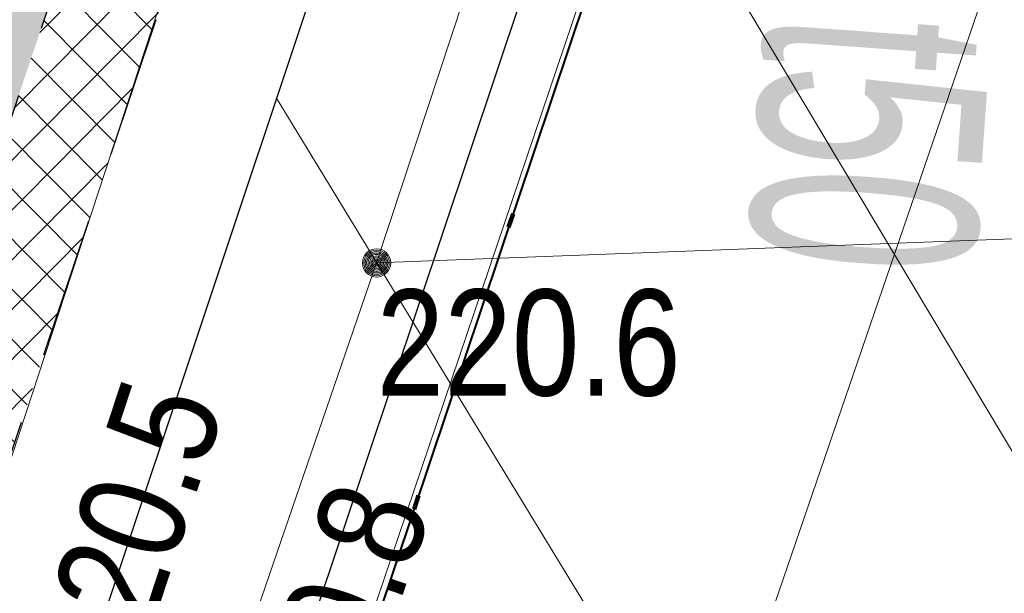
# Model space of a CAD drawing. Header units: metres. Extents: x 6599773 to 13199707, y 5688499 to 11377233.
# Tile 50 of 256: x 6599893.38 to 6599900.33, y 5688675.34 to 5688679.39. Entities that reach past the tile are written whole.
import ezdxf
from ezdxf import colors
from ezdxf.entities.mleader import LeaderData, LeaderLine
from ezdxf.enums import TextEntityAlignment as Align
from ezdxf.math import Vec2, Vec3

# ---------------------------------------------------------------- set-up
doc = ezdxf.new("R2010")
doc.units = ezdxf.units.M
doc.header["$MEASUREMENT"] = 0
for name, pattern in [('1', [0]), ('9', [1, 0, -1]), ('BTO', [0]), ('BUG', [1.5, 1, -0.5]), ('GUK', [2, 1.5, -0.5]), ('GUZ', [1, 0.5, -0.5]), ('UPT', [0]), ('UPW', [0])]:
    doc.linetypes.add(name, pattern=pattern)
doc.layers.get('0').update_dxf_attribs({"linetype": 'CONTINUOUS', "lineweight": 5})
for name, color, linetype, lineweight in [('_kolor chodnik', 50, '1', 0), ('_kolor zjazdy kostka', 7, '1', 0), ('_kolor ścieżka', 10, '1', 0), ('_krawedz jezdni i pobocza', 7, 'BUG', 30), ('_linie rozgran', 100, '9', 90), ('_opiskd', 14, 'CONTINUOUS', 15), ('_row', 150, 'CONTINUOUS', 30), ('AS__Nowe_granice', 140, 'CONTINUOUS', 30), ('Kontury', 90, 'GUK', 5), ('OTK_L_5', 7, 'CONTINUOUS', 5), ('OTR_T_1', 7, 'CONTINUOUS', 5), ('OTZ_L_1', 7, 'CONTINUOUS', 5), ('UTTPOM_L_0', 30, 'UPT', 9), ('UWWPM_L_0', 5, 'UPW', 9), ('Uzytki', 90, 'GUZ', 9)]:
    doc.layers.add(name, color=color, linetype=linetype, lineweight=lineweight)
for name, color, linetype, lineweight, true_color in [('_kolor jezdnia', 7, '1', 0, 0x00dbdb), ('_kolor pobocze', 7, '1', 0, 0xff66ff), ('_podział mój', 7, 'BTO', 40, 0xdb70ff)]:
    doc.layers.add(name, color=color, linetype=linetype, lineweight=lineweight, true_color=true_color)
doc.styles.add('opis drzewa', font='ARIALN.TTF', dxfattribs={"width": 0.7, "height": 1.6})
doc.styles.add('STYL_ARIAL', font='ARIALN.TTF', dxfattribs={"width": 0.75, "oblique": 0.1})
pattern_1 = [(45, (0, 0), (-0.1767766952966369, 0.1767766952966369), []), (135, (0, 0), (-0.1767766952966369, -0.1767766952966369), [])]

# ---------------------------------------------------------------- blocks, each defined once
blk = doc.blocks.new('_Dot')
at = {"color": 0, "linetype": 'ByBlock', "lineweight": -2}
blk.add_line((-0.5, 0), (-1, 0), dxfattribs=at)
at = {"color": 0, "linetype": 'ByBlock', "const_width": 0.5}
blk.add_lwpolyline([(-0.25, 0, 1), (0.25, 0, 1)], format="xyb", close=True, dxfattribs=at)
blk = doc.blocks.new('801')
at = {"color": 0}
for radius in [0.1, 0.09, 0.08, 0.07, 0.06, 0.05, 0.04, 0.03, 0.02, 0.01]:
    blk.add_circle((0, 0), radius, dxfattribs=at)

msp = doc.modelspace()

# ---------------------------------------------------------------- hatches: boundary and pattern name
at = {"layer": '_kolor chodnik'}
h = msp.add_hatch(dxfattribs=at)
h.set_pattern_fill('ANSI37', color=256, scale=2)
h.set_pattern_definition(pattern_1)
h.paths.add_polyline_path([(6599849.938171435, 5688542.085872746), (6599852.232147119, 5688548.938742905), (6599853.573135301, 5688548.489851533), (6599853.827082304, 5688549.248475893), (6599851.793849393, 5688549.929093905), (6599849.895278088, 5688548.982823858), (6599847.823506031, 5688542.793750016)])
edge = h.paths.add_edge_path()
edge.add_line((6600018.106075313, 5689087.454911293), (6600022.42781917, 5689091.229234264))
edge.add_line((6600022.42781917, 5689091.229234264), (6600020.233254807, 5689093.742094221))
edge.add_line((6600020.233254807, 5689093.742094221), (6600017.159471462, 5689091.057656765))
edge.add_arc((6600023.275194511, 5689085.3851404), 8.341433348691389, 137.1531559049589, 148.8016577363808)
edge.add_line((6600016.140105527, 5689089.706021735), (6600018.106075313, 5689087.454911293))
h.paths.add_polyline_path([(6600038.501784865, 5689187.592294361), (6600037.906968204, 5689187.700586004), (6600037.63829624, 5689186.224843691), (6600038.240083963, 5689186.115282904)])
h.paths.add_polyline_path([(6600069.098302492, 5689360.276020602), (6600068.321239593, 5689360.413462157), (6600068.064048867, 5689358.936495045), (6600068.836639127, 5689358.799546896)])
h.paths.add_polyline_path([(6600082.393785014, 5689362.950258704), (6600082.941124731, 5689366.103121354), (6600081.481377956, 5689366.361351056), (6600080.923159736, 5689363.210828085)])
h.paths.add_polyline_path([(6600074.022236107, 5689388.065861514), (6600072.983907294, 5689388.249860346), (6600072.723374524, 5689386.77253894), (6600073.760538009, 5689386.588865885)])
h.paths.add_polyline_path([(6600105.613104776, 5689486.405659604), (6600106.749499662, 5689489.711933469), (6600105.298891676, 5689490.233346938), (6600104.143487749, 5689486.917306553)], flags=17)
h.paths.add_polyline_path([(6600132.519778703, 5689678.737346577), (6600131.761827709, 5689678.896110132), (6600131.444670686, 5689677.429261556), (6600132.212256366, 5689677.269208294)])
h.paths.add_polyline_path([(6600156.649397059, 5689798.7449027), (6600156.48800471, 5689797.958860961), (6600157.450195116, 5689797.757316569), (6600157.615023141, 5689798.542205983)])
h.paths.add_polyline_path([(6600189.055358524, 5689948.643107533), (6600187.902868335, 5689948.884512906), (6600187.600024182, 5689947.417400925), (6600188.748131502, 5689947.176379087)])
edge = h.paths.add_edge_path()
edge.add_line((6600204.459383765, 5690032.969035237), (6600204.153258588, 5690031.227801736))
edge.add_arc((6600202.328347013, 5690027.299936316), 4.331100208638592, 41.85300125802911, 65.08011549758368, ccw=False)
edge.add_arc((6600032.90393149, 5690051.979071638), 174.020003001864, 352.8070218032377, 353.495463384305)
edge.add_arc((6600202.372679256, 5690027.343587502), 5.999999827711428, 55.12102442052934, 69.64815978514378)
edge = h.paths.add_edge_path()
edge.add_line((6600205.046027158, 5690040.265402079), (6600204.972740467, 5690038.483452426))
edge.add_arc((6600203.986269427, 5690044.401803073), 5.999999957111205, 279.4630688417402, 294.9140560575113)
edge.add_line((6600206.513819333, 5690038.960158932), (6600206.607027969, 5690041.030672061))
edge.add_arc((6600203.986269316, 5690044.401803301), 4.270000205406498, 284.3702444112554, 307.86193139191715, ccw=False)
edge = h.paths.add_edge_path()
edge.add_arc((6600203.547470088, 5690044.558759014), 6.446878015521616, 324.4350091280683, 356.2013368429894, ccw=False)
edge.add_arc((6600203.986269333, 5690044.401803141), 6.00000007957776, 323.2169970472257, 357.4193489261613)
h.paths.add_polyline_path([(6600208.910055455, 5690121.713696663), (6600208.146285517, 5690121.748120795), (6600207.125602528, 5690121.794124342), (6600209.971605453, 5690121.665851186)])
edge = h.paths.add_edge_path()
edge.add_line((6600238.769818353, 5690481.648294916), (6600240.338176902, 5690490.873746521))
edge.add_line((6600240.338176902, 5690490.873746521), (6600241.251295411, 5690510.829461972))
edge.add_line((6600241.251295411, 5690510.829461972), (6600239.524022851, 5690510.928942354))
edge.add_line((6600239.524022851, 5690510.928942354), (6600238.633343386, 5690491.167757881))
edge.add_line((6600238.633343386, 5690491.167757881), (6600234.579716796, 5690467.661262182))
edge.add_line((6600234.579716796, 5690467.661262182), (6600234.449796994, 5690464.966873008))
edge.add_arc((6600242.443669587, 5690464.607462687), 8.00194818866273, 177.4256738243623, 268.2543056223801)
edge.add_line((6600242.199903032, 5690456.609228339), (6600242.216657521, 5690457.359274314))
edge.add_line((6600242.216657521, 5690457.359274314), (6600242.305257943, 5690458.836738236))
edge.add_arc((6600242.444504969, 5690464.607952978), 5.772894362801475, 177.0298084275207, 268.6178439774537, ccw=False)
edge.add_line((6600236.679365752, 5690464.907083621), (6600236.951876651, 5690470.95443634))
edge.add_line((6600236.951876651, 5690470.95443634), (6600238.150786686, 5690478.210832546))
edge.add_line((6600238.150786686, 5690478.210832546), (6600238.769818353, 5690481.648294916))
h.paths.add_polyline_path([(6600238.769818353, 5690481.648294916), (6600238.150786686, 5690478.210832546), (6600239.670056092, 5690477.930590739), (6600240.266710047, 5690481.376366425)], flags=17)
edge = h.paths.add_edge_path()
edge.add_line((6600223.366500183, 5690460.339976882), (6600223.276803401, 5690457.948865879))
edge.add_arc((6600221.105749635, 5690465.64864014), 7.999999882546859, 285.7465040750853, 299.8464885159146)
edge.add_line((6600225.08717264, 5690458.709744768), (6600225.240084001, 5690461.623695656))
edge.add_arc((6600221.105749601, 5690465.648640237), 5.769999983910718, 293.06724420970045, 315.7681070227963, ccw=False)
edge = h.paths.add_edge_path()
edge.add_arc((6600220.025145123, 5690444.676291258), 5.77000016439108, 37.996647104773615, 59.94382588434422, ccw=False)
edge.add_line((6600224.572175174, 5690448.22839199), (6600224.817793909, 5690451.081798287))
edge.add_arc((6600220.025145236, 5690444.676291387), 7.999999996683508, 53.19588653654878, 68.15166733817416)
edge.add_line((6600223.00235276, 5690452.101669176), (6600222.91504296, 5690449.670427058))
edge = h.paths.add_edge_path()
edge.add_arc((6600221.105749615, 5690465.648640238), 7.999999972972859, 328.0222308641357, 357.0132597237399)
edge.add_line((6600229.094882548, 5690465.23180147), (6600229.218816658, 5690467.593604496))
edge.add_line((6600229.218816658, 5690467.593604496), (6600228.218919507, 5690467.645774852))
edge.add_line((6600228.218919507, 5690467.645774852), (6600227.891778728, 5690461.411918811))
h.paths.add_polyline_path([(6600200.980142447, 5690012.236744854), (6600202.31727834, 5690011.956662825), (6600202.522293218, 5690012.935421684), (6600201.182321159, 5690013.216097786)])
h.paths.add_polyline_path([(6600196.457878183, 5689983.98337835), (6600195.202332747, 5689984.246370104), (6600194.899091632, 5689982.777335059), (6600196.150355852, 5689982.515240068)])
edge = h.paths.add_edge_path()
edge.add_line((6600112.305909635, 5689517.99101877), (6600112.691041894, 5689519.807934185))
edge.add_line((6600112.691041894, 5689519.807934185), (6600113.245521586, 5689522.423769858))
edge.add_line((6600113.245521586, 5689522.423769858), (6600111.553124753, 5689522.782507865))
edge.add_line((6600111.553124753, 5689522.782507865), (6600107.405864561, 5689503.217226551))
edge.add_line((6600107.405864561, 5689503.217226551), (6600099.494506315, 5689480.361667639))
edge.add_line((6600099.494506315, 5689480.361667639), (6600099.182814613, 5689478.891218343))
edge.add_arc((6600107.008997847, 5689477.232359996), 8.000059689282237, 168.0325629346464, 257.7529108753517)
edge.add_line((6600105.311960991, 5689469.414366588), (6600105.784990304, 5689471.593619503))
edge.add_arc((6600107.008927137, 5689477.232314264), 5.769999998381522, 168.0321375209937, 257.7533362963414, ccw=False)
edge.add_line((6600101.364343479, 5689478.42879883), (6600101.647245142, 5689479.76342708))
edge.add_line((6600101.647245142, 5689479.76342708), (6600104.143487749, 5689486.917306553))
edge.add_line((6600104.143487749, 5689486.917306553), (6600105.298891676, 5689490.233346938))
edge.add_line((6600105.298891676, 5689490.233346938), (6600108.240043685, 5689498.809726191))
edge.add_line((6600108.240043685, 5689498.809726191), (6600112.305909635, 5689517.99101877))
h.paths.add_polyline_path([(6600136.009573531, 5689645.499114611), (6600138.333647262, 5689645.012304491), (6600138.661671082, 5689646.578318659), (6600134.869459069, 5689647.372651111)])
at = {"layer": '_kolor jezdnia'}
h = msp.add_hatch(dxfattribs=at)
h.set_pattern_fill('ANSI37', color=256, scale=2.2)
h.set_pattern_definition([(311.9999999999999, (0, 0), (0.2043648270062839, 0.1840109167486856), []), (41.99999999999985, (0, 0), (-0.1840109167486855, 0.2043648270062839), [])])
edge = h.paths.add_edge_path()
edge.add_line((6599833.066047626, 5688539.933393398), (6599850.649511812, 5688527.983462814))
edge.add_arc((6599857.337592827, 5688536.653968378), 10.95025544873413, 169.5012687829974, 232.3548431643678, ccw=False)
edge.add_arc((6599858.085851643, 5688536.618142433), 11.69295282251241, 162.2507788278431, 169.9967502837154, ccw=False)
edge.add_line((6599846.949484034, 5688540.182754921), (6599847.823506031, 5688542.793750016))
edge.add_line((6599847.823506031, 5688542.793750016), (6599849.895278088, 5688548.982823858))
edge.add_line((6599849.895278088, 5688548.982823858), (6599852.434748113, 5688556.56906746))
edge.add_line((6599852.434748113, 5688556.56906746), (6599928.48625871, 5688783.760284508))
edge.add_line((6599928.48625871, 5688783.760284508), (6599931.025728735, 5688791.34652811))
edge.add_line((6599931.025728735, 5688791.34652811), (6599996.657773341, 5688987.411326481))
edge.add_line((6599996.657773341, 5688987.411326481), (6599999.197243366, 5688994.997570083))
edge.add_line((6599999.197243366, 5688994.997570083), (6600021.930100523, 5689062.908193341))
edge.add_line((6600021.930100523, 5689062.908193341), (6600017.620224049, 5689067.371531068))
edge.add_line((6600017.620224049, 5689067.371531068), (6600016.714558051, 5689064.654078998))
edge.add_line((6600016.714558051, 5689064.654078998), (6600012.423620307, 5689051.835617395))
edge.add_line((6600012.423620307, 5689051.835617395), (6600009.884150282, 5689044.249373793))
edge.add_line((6600009.884150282, 5689044.249373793), (6599977.53516164, 5688947.612159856))
edge.add_line((6599977.53516164, 5688947.612159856), (6599974.995691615, 5688940.025916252))
edge.add_line((6599974.995691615, 5688940.025916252), (6599942.096912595, 5688841.746295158))
edge.add_line((6599942.096912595, 5688841.746295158), (6599939.557442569, 5688834.160051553))
edge.add_line((6599939.557442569, 5688834.160051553), (6599882.679288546, 5688664.246042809))
edge.add_line((6599882.679288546, 5688664.246042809), (6599880.139818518, 5688656.659799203))
edge.add_line((6599880.139818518, 5688656.659799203), (6599852.464543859, 5688573.984527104))
edge.add_line((6599852.464543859, 5688573.984527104), (6599842.470137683, 5688544.127903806))
edge.add_arc((6599835.706422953, 5688546.652910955), 7.219660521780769, 248.54809133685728, 339.52856074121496, ccw=False)
h.paths.add_polyline_path([(6600044.653202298, 5689172.271628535), (6600046.276244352, 5689181.431901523), (6600047.759199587, 5689189.801539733), (6600051.0603021, 5689208.432603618), (6600052.368792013, 5689215.817578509), (6600054.808584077, 5689229.587499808), (6600056.11707399, 5689236.972474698), (6600057.346666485, 5689243.912161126), (6600058.655146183, 5689251.297078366), (6600058.831439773, 5689252.292060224), (6600060.098987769, 5689259.445963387), (6600060.139929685, 5689259.677035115), (6600061.407468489, 5689266.830886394), (6600072.329030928, 5689328.470998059), (6600073.637511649, 5689335.855921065), (6600077.337304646, 5689356.73715072), (6600078.820259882, 5689365.106788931), (6600081.142794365, 5689378.214921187), (6600082.53851694, 5689386.092227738), (6600095.187867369, 5689457.483787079), (6600091.082877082, 5689465.8405575), (6600089.043088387, 5689454.328211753), (6600087.870641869, 5689447.711051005), (6600087.560133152, 5689445.958573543), (6600086.562151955, 5689440.326076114), (6600082.433200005, 5689417.022719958), (6600080.95024477, 5689408.65308175), (6600077.202698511, 5689387.502337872), (6600075.719743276, 5689379.132699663), (6600073.469199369, 5689366.430874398), (6600071.986244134, 5689358.061236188), (6600069.986864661, 5689346.776955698), (6600068.591142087, 5689338.899649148), (6600065.559290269, 5689321.78820693), (6600064.163567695, 5689313.91090038), (6600059.719426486, 5689288.828650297), (6600058.323703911, 5689280.951343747), (6600057.563846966, 5689276.662793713), (6600056.168124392, 5689268.785487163), (6600054.804920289, 5689261.091711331), (6600053.409197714, 5689253.214404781), (6600053.264817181, 5689252.399536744), (6600051.869094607, 5689244.522230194), (6600051.183555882, 5689240.653124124), (6600049.787833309, 5689232.775817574), (6600046.593849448, 5689214.749319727), (6600045.198126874, 5689206.872013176), (6600044.41754409, 5689202.466488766), (6600042.934588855, 5689194.096850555), (6600036.429952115, 5689157.38538759), (6600034.94699688, 5689149.01574938), (6600030.579776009, 5689124.367629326), (6600027.529365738, 5689107.151445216), (6600024.895072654, 5689094.014582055), (6600030.583685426, 5689094.264316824), (6600032.945013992, 5689106.191885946), (6600043.170247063, 5689163.901990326)])
edge = h.paths.add_edge_path()
edge.add_line((6600111.106812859, 5689535.144351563), (6600111.256844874, 5689535.85214863))
edge.add_line((6600111.256844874, 5689535.85214863), (6600112.915748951, 5689543.678261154))
edge.add_line((6600112.915748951, 5689543.678261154), (6600117.304772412, 5689564.384094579))
edge.add_line((6600117.304772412, 5689564.384094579), (6600119.067357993, 5689572.699339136))
edge.add_line((6600119.067357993, 5689572.699339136), (6600120.087667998, 5689577.512794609))
edge.add_line((6600120.087667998, 5689577.512794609), (6600121.64289057, 5689584.849775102))
edge.add_line((6600121.64289057, 5689584.849775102), (6600128.436769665, 5689616.900852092))
edge.add_line((6600128.436769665, 5689616.900852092), (6600129.991992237, 5689624.237832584))
edge.add_line((6600129.991992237, 5689624.237832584), (6600132.660554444, 5689636.827148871))
edge.add_line((6600132.660554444, 5689636.827148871), (6600133.208838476, 5689639.444704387))
edge.add_line((6600133.208838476, 5689639.444704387), (6600134.848957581, 5689647.274775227))
edge.add_line((6600134.848957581, 5689647.274775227), (6600138.97649476, 5689666.979995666))
edge.add_line((6600138.97649476, 5689666.979995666), (6600140.51410642, 5689674.320687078))
edge.add_line((6600140.51410642, 5689674.320687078), (6600145.209128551, 5689696.735129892))
edge.add_line((6600145.209128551, 5689696.735129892), (6600146.746740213, 5689704.075821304))
edge.add_line((6600146.746740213, 5689704.075821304), (6600151.462308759, 5689726.588354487))
edge.add_line((6600151.462308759, 5689726.588354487), (6600152.999920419, 5689733.929045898))
edge.add_line((6600152.999920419, 5689733.929045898), (6600155.244070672, 5689744.642813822))
edge.add_line((6600155.244070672, 5689744.642813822), (6600156.781682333, 5689751.983505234))
edge.add_line((6600156.781682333, 5689751.983505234), (6600161.635515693, 5689775.156126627))
edge.add_line((6600161.635515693, 5689775.156126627), (6600163.378142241, 5689783.475576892))
edge.add_line((6600163.378142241, 5689783.475576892), (6600163.850769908, 5689785.731942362))
edge.add_line((6600163.850769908, 5689785.731942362), (6600167.028500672, 5689800.90270461))
edge.add_line((6600167.028500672, 5689800.90270461), (6600179.490888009, 5689860.399222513))
edge.add_line((6600179.490888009, 5689860.399222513), (6600181.233514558, 5689868.718672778))
edge.add_line((6600181.233514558, 5689868.718672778), (6600181.84713393, 5689871.648144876))
edge.add_line((6600181.84713393, 5689871.648144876), (6600183.38474559, 5689878.988836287))
edge.add_line((6600183.38474559, 5689878.988836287), (6600184.935818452, 5689886.393792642))
edge.add_line((6600184.935818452, 5689886.393792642), (6600186.575937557, 5689894.223863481))
edge.add_line((6600186.575937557, 5689894.223863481), (6600194.051338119, 5689929.912074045))
edge.add_line((6600194.051338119, 5689929.912074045), (6600195.691457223, 5689937.742144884))
edge.add_line((6600195.691457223, 5689937.742144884), (6600202.915799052, 5689972.231779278))
edge.add_line((6600202.915799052, 5689972.231779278), (6600204.555918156, 5689980.061850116))
edge.add_line((6600204.555918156, 5689980.061850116), (6600206.062781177, 5689987.255744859))
edge.add_line((6600206.062781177, 5689987.255744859), (6600207.702900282, 5689995.085815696))
edge.add_line((6600207.702900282, 5689995.085815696), (6600210.232559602, 5690007.162628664))
edge.add_line((6600210.232559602, 5690007.162628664), (6600211.694938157, 5690014.144150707))
edge.add_arc((6600028.177652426, 5690052.584442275), 187.5000004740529, 348.1696294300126, 357.4195276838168)
edge.add_line((6600215.487522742, 5690044.142720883), (6600208.310270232, 5690026.480446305))
edge.add_arc((6600032.903933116, 5690051.97907145), 177.2500013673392, 348.1696294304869, 351.7289130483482, ccw=False)
edge.add_line((6600206.38894146, 5690015.640182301), (6600205.966941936, 5690013.625519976))
edge.add_line((6600205.966941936, 5690013.625519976), (6600204.326822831, 5690005.795449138))
edge.add_line((6600204.326822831, 5690005.795449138), (6600197.076961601, 5689971.183982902))
edge.add_line((6600197.076961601, 5689971.183982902), (6600195.334335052, 5689962.864532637))
edge.add_line((6600195.334335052, 5689962.864532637), (6600193.44722506, 5689953.855305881))
edge.add_line((6600193.44722506, 5689953.855305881), (6600191.909227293, 5689946.512771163))
edge.add_line((6600191.909227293, 5689946.512771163), (6600185.49684423, 5689915.899498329))
edge.add_line((6600185.49684423, 5689915.899498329), (6600183.856521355, 5689908.068454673))
edge.add_line((6600183.856521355, 5689908.068454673), (6600182.066605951, 5689899.523243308))
edge.add_line((6600182.066605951, 5689899.523243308), (6600180.32407057, 5689891.204228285))
edge.add_line((6600180.32407057, 5689891.204228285), (6600174.320344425, 5689862.541919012))
edge.add_line((6600174.320344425, 5689862.541919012), (6600172.577809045, 5689854.222903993))
edge.add_line((6600172.577809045, 5689854.222903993), (6600163.663810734, 5689811.666703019))
edge.add_line((6600163.663810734, 5689811.666703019), (6600162.023782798, 5689803.837067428))
edge.add_line((6600162.023782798, 5689803.837067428), (6600160.924220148, 5689798.587659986))
edge.add_line((6600160.924220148, 5689798.587659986), (6600159.279208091, 5689790.734229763))
edge.add_line((6600159.279208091, 5689790.734229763), (6600157.107250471, 5689780.365115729))
edge.add_line((6600157.107250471, 5689780.365115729), (6600155.462238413, 5689772.511685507))
edge.add_line((6600155.462238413, 5689772.511685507), (6600153.380318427, 5689762.572418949))
edge.add_line((6600153.380318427, 5689762.572418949), (6600151.735124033, 5689754.718118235))
edge.add_line((6600151.735124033, 5689754.718118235), (6600148.586504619, 5689739.686336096))
edge.add_line((6600148.586504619, 5689739.686336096), (6600146.885007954, 5689731.563243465))
edge.add_line((6600146.885007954, 5689731.563243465), (6600141.75088822, 5689707.052510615))
edge.add_line((6600141.75088822, 5689707.052510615), (6600140.110896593, 5689699.223048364))
edge.add_line((6600140.110896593, 5689699.223048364), (6600133.483561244, 5689667.583574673))
edge.add_line((6600133.483561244, 5689667.583574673), (6600131.860394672, 5689659.834436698))
edge.add_line((6600131.860394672, 5689659.834436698), (6600131.740984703, 5689659.26436315))
edge.add_line((6600131.740984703, 5689659.26436315), (6600130.117814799, 5689651.515209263))
edge.add_line((6600130.117814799, 5689651.515209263), (6600127.278733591, 5689637.961189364))
edge.add_line((6600127.278733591, 5689637.961189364), (6600126.924568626, 5689636.290366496))
edge.add_line((6600126.924568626, 5689636.290366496), (6600125.166244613, 5689627.995226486))
edge.add_line((6600125.166244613, 5689627.995226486), (6600118.009503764, 5689594.232298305))
edge.add_line((6600118.009503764, 5689594.232298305), (6600116.251179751, 5689585.937158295))
edge.add_line((6600116.251179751, 5689585.937158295), (6600113.665314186, 5689573.737975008))
edge.add_line((6600113.665314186, 5689573.737975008), (6600111.898534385, 5689565.402943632))
edge.add_line((6600111.898534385, 5689565.402943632), (6600104.889982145, 5689532.33911599))
edge.add_line((6600104.889982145, 5689532.33911599), (6600103.226635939, 5689524.492047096))
edge.add_line((6600103.226635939, 5689524.492047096), (6600096.623876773, 5689493.342605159))
edge.add_line((6600096.623876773, 5689493.342605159), (6600094.968986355, 5689485.53542763))
edge.add_line((6600094.968986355, 5689485.53542763), (6600094.300101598, 5689482.379870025))
edge.add_line((6600094.300101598, 5689482.379870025), (6600099.182814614, 5689478.891218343))
edge.add_line((6600099.182814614, 5689478.891218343), (6600099.494506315, 5689480.361667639))
edge.add_line((6600099.494506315, 5689480.361667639), (6600111.106812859, 5689535.144351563))
edge = h.paths.add_edge_path()
edge.add_arc((6600239.213891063, 5690851.4003676), 10.0000000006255, -2.8342403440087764, 76.13703556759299, ccw=False)
edge.add_line((6600249.201658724, 5690850.905901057), (6600249.082723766, 5690848.503524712))
edge.add_line((6600249.082723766, 5690848.503524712), (6600247.016487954, 5690806.767468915))
edge.add_line((6600247.016487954, 5690806.767468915), (6600246.092398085, 5690789.152178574))
edge.add_line((6600246.092398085, 5690789.152178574), (6600233.768116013, 5690572.015170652))
edge.add_line((6600233.768116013, 5690572.015170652), (6600228.959056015, 5690465.29620206))
edge.add_line((6600228.959056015, 5690465.29620206), (6600234.588724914, 5690465.017134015))
edge.add_line((6600234.588724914, 5690465.017134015), (6600239.26254019, 5690571.767576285))
edge.add_line((6600239.26254019, 5690571.767576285), (6600252.505038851, 5690806.400146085))
edge.add_line((6600252.505038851, 5690806.400146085), (6600254.569211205, 5690848.094521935))
edge.add_arc((6600262.559425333, 5690847.6989487), 7.999999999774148, 76.13703557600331, 177.1657596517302, ccw=False)
edge.add_line((6600264.476229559, 5690855.465921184), (6600241.609896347, 5690861.109083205))
edge = h.paths.add_edge_path()
edge.add_line((6600250.031475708, 5690451.625307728), (6600250.231741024, 5690455.772579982))
edge.add_line((6600250.231741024, 5690455.772579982), (6600246.257763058, 5690456.417303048))
edge.add_line((6600246.257763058, 5690456.417303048), (6600242.171761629, 5690456.61060902))
edge.add_arc((6600242.563100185, 5690464.586983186), 7.985968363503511, 176.9123644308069, 267.1911945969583, ccw=False)
edge.add_line((6600234.588724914, 5690465.017134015), (6600228.959056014, 5690465.29620206))
edge.add_arc((6600220.965133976, 5690465.657286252), 8.002072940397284, 267.8289300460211, 357.413716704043, ccw=False)
edge.add_line((6600220.661989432, 5690457.660957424), (6600212.406915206, 5690458.119572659))
edge.add_line((6600212.406915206, 5690458.119572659), (6600208.431872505, 5690457.817501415))
edge.add_line((6600208.431872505, 5690457.817501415), (6600208.233912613, 5690454.548331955))
edge.add_line((6600208.233912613, 5690454.548331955), (6600212.129565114, 5690453.127270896))
edge.add_line((6600212.129565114, 5690453.127270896), (6600218.640548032, 5690452.76554962))
edge.add_line((6600218.640548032, 5690452.76554962), (6600216.486747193, 5690452.885205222))
edge.add_line((6600216.486747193, 5690452.885205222), (6600220.46890539, 5690452.663974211))
edge.add_arc((6600220.025145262, 5690444.676291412), 7.999999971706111, -0.3386579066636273, 86.8201700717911, ccw=False)
edge.add_line((6600228.025005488, 5690444.629006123), (6600227.803602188, 5690439.649256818))
edge.add_line((6600227.803602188, 5690439.649256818), (6600226.885525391, 5690435.936828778))
edge.add_line((6600226.885525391, 5690435.936828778), (6600225.534849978, 5690405.967249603))
edge.add_line((6600225.534849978, 5690405.967249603), (6600226.115199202, 5690402.187514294))
edge.add_line((6600226.115199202, 5690402.187514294), (6600213.445139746, 5690121.008786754))
edge.add_line((6600213.445139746, 5690121.008786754), (6600213.352800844, 5690118.960058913))
edge.add_line((6600213.352800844, 5690118.960058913), (6600209.980184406, 5690044.131649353))
edge.add_arc((6600203.986269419, 5690044.401803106), 5.999999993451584, 257.4162346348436, 357.41934921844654, ccw=False)
edge.add_line((6600202.679069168, 5690038.545931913), (6600201.589735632, 5690033.666039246))
edge.add_line((6600201.589735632, 5690033.666039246), (6600203.67987942, 5690033.199458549))
edge.add_arc((6600202.372679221, 5690027.343587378), 5.999999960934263, -8.27108729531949, 77.41623506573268, ccw=False)
edge.add_line((6600208.310270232, 5690026.480446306), (6600215.487522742, 5690044.142720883))
edge.add_line((6600215.487522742, 5690044.142720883), (6600216.199687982, 5690059.944661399))
edge.add_line((6600216.199687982, 5690059.944661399), (6600216.537356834, 5690067.437056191))
edge.add_line((6600216.537356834, 5690067.437056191), (6600223.893528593, 5690230.66011469))
edge.add_line((6600223.893528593, 5690230.66011469), (6600224.231197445, 5690238.152509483))
edge.add_line((6600224.231197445, 5690238.152509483), (6600233.507835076, 5690443.987992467))
edge.add_arc((6600241.499722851, 5690443.627812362), 7.999999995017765, 87.29208981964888, 177.4195277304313, ccw=False)
edge.add_line((6600241.877677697, 5690451.618879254), (6600246.021541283, 5690451.422886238))
edge.add_line((6600246.021541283, 5690451.422886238), (6600246.427694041, 5690451.443388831))
edge.add_line((6600246.427694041, 5690451.443388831), (6600246.793970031, 5690451.461878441))
edge.add_line((6600246.793970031, 5690451.461878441), (6600250.031475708, 5690451.625307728))
edge = h.paths.add_edge_path()
edge.add_line((6600007.33756506, 5689086.20374581), (6600006.980466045, 5689080.740822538))
edge.add_line((6600006.980466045, 5689080.740822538), (6600007.229745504, 5689080.720859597))
edge.add_line((6600007.229745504, 5689080.720859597), (6600008.093335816, 5689080.601653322))
edge.add_line((6600008.093335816, 5689080.601653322), (6600008.702681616, 5689080.53831051))
edge.add_arc((6600008.140193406, 5689070.554142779), 9.999999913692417, -18.557800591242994, 86.77547804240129, ccw=False)
edge.add_line((6600017.620224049, 5689067.371531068), (6600021.930100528, 5689062.908193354))
edge.add_arc((6599734.83819726, 5689159.011261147), 302.7499967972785, 341.4922000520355, 343.8640860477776)
edge.add_arc((6600034.895369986, 5689072.315877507), 9.581213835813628, 98.63328270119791, 164.5273290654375, ccw=False)
edge.add_line((6600033.457137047, 5689081.788529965), (6600033.832640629, 5689081.798737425))
edge.add_line((6600033.832640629, 5689081.798737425), (6600034.422462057, 5689082.05700874))
edge.add_line((6600034.422462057, 5689082.05700874), (6600036.833623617, 5689082.139040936))
edge.add_line((6600036.833623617, 5689082.139040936), (6600036.730225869, 5689087.148851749))
edge.add_line((6600036.730225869, 5689087.148851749), (6600036.579860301, 5689087.134303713))
edge.add_arc((6600036.479565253, 5689093.136286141), 6.002820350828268, 169.1687651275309, 270.9573417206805, ccw=False)
edge.add_line((6600030.583685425, 5689094.264316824), (6600024.895072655, 5689094.014582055))
edge.add_arc((6600015.200558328, 5689096.162123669), 9.929528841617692, 271.0943432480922, 347.5094668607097, ccw=False)
edge.add_arc((6600014.909438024, 5689089.646776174), 3.446070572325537, 264.4236009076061, 278.0194998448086, ccw=False)
edge.add_line((6600014.574573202, 5689086.217014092), (6600014.299554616, 5689086.232508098))
edge.add_line((6600014.299554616, 5689086.232508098), (6600010.474232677, 5689086.448019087))
edge.add_line((6600010.474232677, 5689086.448019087), (6600007.33756506, 5689086.20374581))
edge = h.paths.add_edge_path()
edge.add_line((6600105.490725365, 5689463.953528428), (6600106.927559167, 5689464.047234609))
edge.add_line((6600106.927559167, 5689464.047234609), (6600107.835, 5689468.66))
edge.add_line((6600107.835, 5689468.66), (6600105.311960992, 5689469.414366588))
edge.add_arc((6600107.008997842, 5689477.232359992), 8.000059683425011, 168.0325628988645, 257.7529109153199, ccw=False)
edge.add_line((6600099.182814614, 5689478.891218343), (6600094.300101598, 5689482.379870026))
edge.add_arc((6600586.245114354, 5689378.10423892), 502.8750369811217, 168.032376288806, 169.9522165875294)
edge.add_line((6600091.082877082, 5689465.8405575), (6600095.187867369, 5689457.483787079))
edge.add_arc((6600103.06517392, 5689456.088064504), 8.000000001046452, 77.7533362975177, 169.9524553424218, ccw=False)
edge.add_line((6600104.762140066, 5689463.906012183), (6600105.490725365, 5689463.953528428))
at = {"layer": '_kolor pobocze'}
h = msp.add_hatch(dxfattribs=at)
h.set_pattern_fill('ANSI37', color=256, scale=2)
h.set_pattern_definition(pattern_1)
h.paths.add_polyline_path([(6599932.160925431, 5688783.321107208), (6599932.399290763, 5688784.03222046), (6599930.384830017, 5688784.706554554), (6599928.486258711, 5688783.760284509), (6599900.424162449, 5688699.929447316), (6599901.135372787, 5688699.691372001), (6599929.09885504, 5688783.227616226), (6599930.441347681, 5688783.896730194)])
h.paths.add_polyline_path([(6599863.82305472, 5688584.885679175), (6599865.461509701, 5688584.337302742), (6599865.699847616, 5688585.0483342), (6599863.76653706, 5688585.69550354), (6599861.867965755, 5688584.749233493), (6599852.434748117, 5688556.569067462), (6599852.907883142, 5688555.619781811), (6599862.297350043, 5688583.669249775), (6599862.358334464, 5688583.85143058), (6599862.480562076, 5688584.216565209)])
h.paths.add_polyline_path([(6599865.891775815, 5688591.038664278), (6599865.217260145, 5688592.39199476), (6599901.135372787, 5688699.691372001), (6599900.424162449, 5688699.929447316), (6599864.407435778, 5688592.335477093), (6599865.353705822, 5688590.436905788), (6599867.288949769, 5688589.789089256), (6599867.527342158, 5688590.500283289)])
at = {"layer": '_kolor zjazdy kostka'}
h = msp.add_hatch(dxfattribs=at)
h.set_pattern_fill('ANSI37', color=256, scale=2)
h.set_pattern_definition(pattern_1)
h.paths.add_polyline_path([(6600244.137440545, 5690813.934732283), (6600242.369522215, 5690814.022127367), (6600242.097568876, 5690808.528921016), (6600243.865482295, 5690808.44142671)])
h.paths.add_polyline_path([(6600247.012128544, 5690806.679412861), (6600247.44273645, 5690815.377295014), (6600247.393289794, 5690814.378518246), (6600247.113277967, 5690808.722537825)])
h.paths.add_polyline_path([(6600242.297085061, 5690788.088808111), (6600240.958726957, 5690788.155683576), (6600240.648818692, 5690782.664569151), (6600241.987258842, 5690782.599147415)])
h.paths.add_polyline_path([(6600245.558275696, 5690780.919298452), (6600246.037231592, 5690789.405686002), (6600244.985820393, 5690788.453468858), (6600244.612601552, 5690781.981345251)])
h.paths.add_polyline_path([(6600241.348405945, 5690723.711515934), (6600242.272017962, 5690722.691689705), (6600242.749709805, 5690731.155680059), (6600241.698138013, 5690730.203317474), (6600241.472690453, 5690726.27550499)])
h.paths.add_polyline_path([(6600225.772794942, 5690394.589141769), (6600224.731429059, 5690393.637598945), (6600224.461246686, 5690387.644646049), (6600225.412923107, 5690386.603142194)])
h.paths.add_polyline_path([(6600223.012390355, 5690333.280720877), (6600223.372595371, 5690341.272607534), (6600222.32835346, 5690340.318436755), (6600222.058239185, 5690334.324941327)])
h.paths.add_polyline_path([(6600215.496388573, 5690166.390602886), (6600215.856593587, 5690174.382489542), (6600214.812834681, 5690173.428760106), (6600214.542018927, 5690167.435062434)])
h.paths.add_polyline_path([(6600212.446537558, 5690121.053392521), (6600213.399499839, 5690120.010473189), (6600213.788744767, 5690128.503024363), (6600212.745135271, 5690127.54943145)])
h.paths.add_polyline_path([(6600209.977420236, 5690121.665589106), (6600210.225142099, 5690127.162117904), (6600207.346107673, 5690127.291879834), (6600207.119593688, 5690121.794395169)])
h.paths.add_polyline_path([(6600207.950178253, 5690070.725854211), (6600204.880846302, 5690070.828947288), (6600204.643784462, 5690065.333808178), (6600207.702521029, 5690065.204598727)])
h.paths.add_polyline_path([(6600200.981479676, 5690012.236464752), (6600199.969248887, 5690007.339980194), (6600201.282587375, 5690007.064882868), (6600202.31726072, 5690011.956666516)])
h.paths.add_polyline_path([(6600193.613960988, 5689970.406358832), (6600192.398010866, 5689970.660657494), (6600191.286205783, 5689965.274578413), (6600192.486379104, 5689965.023185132)])
h.paths.add_polyline_path([(6600189.061271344, 5689948.671423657), (6600189.984133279, 5689953.050774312), (6600188.818902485, 5689953.32186217), (6600187.908781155, 5689948.91282903)])
h.paths.add_polyline_path([(6600180.976201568, 5689915.317449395), (6600179.952861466, 5689910.421322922), (6600181.008474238, 5689910.200199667), (6600182.033843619, 5689915.09540201)])
h.paths.add_polyline_path([(6600176.508279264, 5689893.538690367), (6600177.476023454, 5689893.335973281), (6600178.603605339, 5689898.719146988), (6600177.636002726, 5689898.922290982)])
h.paths.add_polyline_path([(6600179.28182965, 5689859.401159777), (6600180.522246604, 5689860.211927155), (6600181.057490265, 5689860.561775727), (6600183.598022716, 5689860.029600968), (6600184.726606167, 5689865.412570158), (6600182.186324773, 5689865.943033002), (6600181.604764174, 5689866.832779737), (6600181.024456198, 5689867.720610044)])
h.paths.add_polyline_path([(6600160.20081012, 5689810.862606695), (6600159.232772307, 5689811.065842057), (6600158.207991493, 5689806.171529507), (6600159.17573568, 5689805.968812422)])
h.paths.add_polyline_path([(6600156.493917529, 5689797.987177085), (6600155.463416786, 5689793.068691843), (6600156.431160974, 5689792.865974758), (6600157.461419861, 5689797.784520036)])
edge = h.paths.add_edge_path()
edge.add_arc((6600173.111981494, 5689800.679690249), 5.999999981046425, 204.6731153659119, 239.5411154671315, ccw=False)
edge.add_arc((6600173.162096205, 5689800.685330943), 6.047914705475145, 168.3203586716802, 204.5234866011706, ccw=False)
edge.add_line((6600167.239404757, 5689801.909666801), (6600163.65166784, 5689784.781499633))
edge.add_arc((6600169.524220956, 5689783.551410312), 5.999999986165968, 139.2146049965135, 168.1696294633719, ccw=False)
edge.add_arc((6600169.524220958, 5689783.551410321), 5.999999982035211, 96.80962310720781, 139.2146050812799, ccw=False)
edge.add_line((6600168.81279652, 5689789.509083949), (6600170.070461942, 5689795.507731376))
h.paths.add_polyline_path([(6600163.526364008, 5689776.866746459), (6600166.051243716, 5689776.337874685), (6600167.179826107, 5689781.720838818), (6600164.653945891, 5689782.24992016), (6600163.941148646, 5689783.340449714), (6600163.493329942, 5689784.025580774), (6600161.750703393, 5689775.706130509), (6600162.438017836, 5689776.155376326)])
h.paths.add_polyline_path([(6600152.614191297, 5689774.643430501), (6600153.639138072, 5689779.536616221), (6600152.646757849, 5689779.74492896), (6600151.646447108, 5689774.846147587)])
h.paths.add_polyline_path([(6600150.121074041, 5689767.466820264), (6600148.177624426, 5689758.167954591), (6600149.115997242, 5689757.971390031), (6600151.066362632, 5689767.268392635)])
h.paths.add_polyline_path([(6600142.970741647, 5689739.332500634), (6600141.888449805, 5689734.142420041), (6600144.036614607, 5689733.695518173), (6600145.123068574, 5689738.882330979)])
h.paths.add_polyline_path([(6600136.256357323, 5689701.052153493), (6600137.154085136, 5689700.864096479), (6600138.287960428, 5689706.274871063), (6600137.38649247, 5689706.464182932)])
h.paths.add_polyline_path([(6600130.081494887, 5689667.099389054), (6600129.212847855, 5689667.281639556), (6600128.083282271, 5689661.898895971), (6600128.953953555, 5689661.716447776)])
h.paths.add_polyline_path([(6600128.397394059, 5689659.030340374), (6600127.554144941, 5689659.207226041), (6600126.493408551, 5689653.810049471), (6600127.269860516, 5689653.647397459)])
h.paths.add_polyline_path([(6600134.990411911, 5689640.633636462), (6600137.30714639, 5689640.148363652), (6600138.339560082, 5689645.040620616), (6600136.015486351, 5689645.500958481), (6600135.435178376, 5689646.388788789), (6600134.8548704, 5689647.276619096), (6600133.214751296, 5689639.446548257), (6600134.102581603, 5689640.026856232)])
h.paths.add_polyline_path([(6600122.164164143, 5689634.294831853), (6600121.024067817, 5689628.914244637), (6600122.015114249, 5689628.705875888), (6600123.155614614, 5689634.086346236)])
h.paths.add_polyline_path([(6600114.542075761, 5689593.450769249), (6600113.493359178, 5689593.398339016), (6600112.364315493, 5689588.045694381), (6600113.29076438, 5689587.547532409)])
h.paths.add_polyline_path([(6600110.194543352, 5689572.941097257), (6600109.207819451, 5689573.148880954), (6600108.06771793, 5689567.768269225), (6600109.050143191, 5689567.53521504)])
h.paths.add_polyline_path([(6600119.083213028, 5689565.540446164), (6600119.089125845, 5689565.542290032), (6600121.462438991, 5689565.065690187), (6600122.598093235, 5689570.447168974), (6600120.229622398, 5689570.949214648), (6600119.651446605, 5689571.8119627), (6600119.073270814, 5689572.72765526), (6600117.310757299, 5689564.412754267)])
h.paths.add_polyline_path([(6600101.698666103, 5689532.937884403), (6600100.730666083, 5689533.141679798), (6600099.694214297, 5689528.250234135), (6600100.669121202, 5689528.045267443)])
h.paths.add_polyline_path([(6600094.06402112, 5689496.827028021), (6600093.080194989, 5689497.033910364), (6600092.036590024, 5689492.143967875), (6600093.038865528, 5689491.933250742)])
h.paths.add_polyline_path([(6600083.709836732, 5689453.749808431), (6600082.738586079, 5689448.336231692), (6600084.647281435, 5689448.027407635), (6600085.606840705, 5689453.416583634)])
h.paths.add_polyline_path([(6600084.434394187, 5689446.825895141), (6600083.731191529, 5689446.921126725), (6600082.928047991, 5689442.491821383), (6600083.649300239, 5689442.394910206)])
h.paths.add_polyline_path([(6600078.04194071, 5689410.721110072), (6600078.996952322, 5689416.137564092), (6600078.0548333, 5689416.304853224), (6600077.111232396, 5689410.886043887)])
h.paths.add_polyline_path([(6600072.911565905, 5689386.768652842), (6600071.96046622, 5689381.312635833), (6600072.800073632, 5689381.163221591), (6600073.76645083, 5689386.590709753)])
h.paths.add_polyline_path([(6600082.887400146, 5689379.432062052), (6600085.278102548, 5689379.034943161), (6600086.160383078, 5689383.956496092), (6600083.759726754, 5689384.355378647), (6600083.152078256, 5689385.224725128), (6600082.544429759, 5689386.094071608), (6600081.148707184, 5689378.216765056), (6600082.018053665, 5689378.824413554)])
h.paths.add_polyline_path([(6600080.731401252, 5689363.247695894), (6600080.041469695, 5689363.369939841), (6600079.433821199, 5689364.239286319), (6600078.8261727, 5689365.108632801), (6600077.343217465, 5689356.73899459), (6600078.212563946, 5689357.346643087), (6600079.081910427, 5689357.954291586), (6600081.429189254, 5689357.564866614), (6600082.388748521, 5689362.980514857)])
h.paths.add_polyline_path([(6600069.104215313, 5689360.304336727), (6600070.063917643, 5689365.720487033), (6600069.2708267, 5689365.861009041), (6600068.327152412, 5689360.441778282)])
h.paths.add_polyline_path([(6600066.55061698, 5689345.891799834), (6600065.546169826, 5689346.069805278), (6600064.677796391, 5689341.145792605), (6600065.678290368, 5689340.968483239)])
h.paths.add_polyline_path([(6600061.138656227, 5689321.077501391), (6600060.270282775, 5689316.15348863), (6600061.250715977, 5689315.979734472), (6600062.127590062, 5689320.902245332)])
h.paths.add_polyline_path([(6600055.325252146, 5689288.11325564), (6600054.456878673, 5689283.189242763), (6600055.410852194, 5689283.020177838), (6600056.28317863, 5689287.917022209)])
h.paths.add_polyline_path([(6600048.045675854, 5689182.819289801), (6600050.371939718, 5689182.407116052), (6600051.314445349, 5689187.67761207), (6600048.980409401, 5689188.064690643), (6600048.372760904, 5689188.934037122), (6600047.765112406, 5689189.803383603), (6600046.306982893, 5689181.603992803), (6600046.972918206, 5689182.069462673)])
h.paths.add_polyline_path([(6600040.943690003, 5689201.374141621), (6600039.339175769, 5689201.66987967), (6600038.429882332, 5689196.244216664), (6600039.984130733, 5689195.958493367)])
h.paths.add_polyline_path([(6600032.993704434, 5689156.473759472), (6600032.278185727, 5689156.600537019), (6600031.299242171, 5689151.188930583), (6600032.034145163, 5689151.058111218)])
h.paths.add_polyline_path([(6600026.309179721, 5689123.603833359), (6600025.417362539, 5689118.683970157), (6600026.271201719, 5689118.532684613), (6600027.143528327, 5689123.456001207)])
h.paths.add_polyline_path([(6600013.302986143, 5689054.462576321), (6600015.84245617, 5689062.048819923), (6600014.576741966, 5689061.417973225), (6600012.672139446, 5689055.728290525)])
h.paths.add_polyline_path([(6599974.547216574, 5688938.686171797), (6599977.086686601, 5688946.272415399), (6599975.820972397, 5688945.641568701), (6599973.916369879, 5688939.951886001)])
h.paths.add_polyline_path([(6599942.102825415, 5688841.748139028), (6599940.837111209, 5688841.117292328), (6599938.932508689, 5688835.427609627), (6599939.563355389, 5688834.161895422)])
h.paths.add_polyline_path([(6599882.685201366, 5688664.247886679), (6599881.419487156, 5688663.617039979), (6599879.514884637, 5688657.927357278), (6599880.145731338, 5688656.661643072)])
h.paths.add_polyline_path([(6599851.799762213, 5688549.930937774), (6599853.832995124, 5688549.250319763), (6599855.420163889, 5688553.991722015), (6599853.386930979, 5688554.672340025), (6599852.913795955, 5688555.621625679), (6599852.440660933, 5688556.570911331), (6599849.901190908, 5688548.984667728)])
h.paths.add_polyline_path([(6600233.581687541, 5690586.458647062), (6600234.520016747, 5690585.337735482), (6600234.976631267, 5690593.42826699), (6600233.922640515, 5690592.499827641)])
h.paths.add_polyline_path([(6600231.728371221, 5690526.750719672), (6600230.676277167, 5690525.793817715), (6600230.420013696, 5690519.782861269), (6600231.363586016, 5690518.655686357)])
h.paths.add_polyline_path([(6600237.577122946, 5690639.505119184), (6600236.516490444, 5690638.540451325), (6600236.176926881, 5690632.541599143), (6600237.1204992, 5690631.41442423)])
h.paths.add_polyline_path([(6600238.927801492, 5690681.139540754), (6600239.8637879, 5690680.021427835), (6600240.320411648, 5690688.112122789), (6600239.268317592, 5690687.155220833)])
h.paths.add_polyline_path([(6600218.122284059, 5690224.814875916), (6600217.079933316, 5690223.862433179), (6600216.809648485, 5690217.865326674), (6600217.762143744, 5690216.822918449)])
h.paths.add_polyline_path([(6600219.363739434, 5690274.535639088), (6600220.315886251, 5690273.493612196), (6600220.675810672, 5690281.480778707), (6600219.633750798, 5690280.528598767)])
h.paths.add_polyline_path([(6600168.75986753, 5689856.554734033), (6600169.729143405, 5689856.351696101), (6600170.857343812, 5689861.737822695), (6600169.889741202, 5689861.940966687)])
h.paths.add_polyline_path([(6600168.841833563, 5689852.115601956), (6600167.871405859, 5689852.319339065), (6600166.844894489, 5689847.425845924), (6600167.816759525, 5689847.221809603)])
at = {"layer": '_kolor ścieżka'}
h = msp.add_hatch(dxfattribs=at)
h.set_pattern_fill('ANSI37', color=10, scale=2)
h.set_pattern_definition(pattern_1)
edge = h.paths.add_edge_path()
edge.add_line((6599877.145262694, 5688659.244027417), (6599854.614951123, 5688591.938475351))
edge.add_line((6599854.614951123, 5688591.938475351), (6599854.214414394, 5688589.387325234))
edge.add_line((6599854.214414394, 5688589.387325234), (6599839.435327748, 5688545.233719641))
edge.add_arc((6599834.52303551, 5688547.748213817), 5.518450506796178, 246.5150871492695, 332.8930934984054, ccw=False)
edge.add_line((6599832.323891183, 5688542.68688393), (6599836.925902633, 5688539.594394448))
edge.add_arc((6599835.881373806, 5688546.528699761), 7.012533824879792, 278.5661808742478, 339.9794081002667)
edge.add_line((6599842.470137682, 5688544.127903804), (6599857.359687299, 5688588.607952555))
edge.add_line((6599857.359687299, 5688588.607952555), (6599857.303782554, 5688591.591210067))
edge.add_line((6599857.303782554, 5688591.591210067), (6599879.508971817, 5688657.925513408))
edge.add_line((6599879.508971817, 5688657.925513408), (6599879.193548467, 5688658.558370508))
edge.add_line((6599879.193548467, 5688658.558370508), (6599877.145262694, 5688659.244027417))
h.paths.add_polyline_path([(6599879.193548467, 5688658.558370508), (6599879.508971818, 5688657.925513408), (6599881.413574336, 5688663.615196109), (6599880.780717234, 5688663.299772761), (6599878.732431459, 5688663.985429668), (6599877.145262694, 5688659.244027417)])
h.paths.add_polyline_path([(6599938.926595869, 5688835.425765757), (6599938.61117252, 5688836.058622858), (6599936.562886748, 5688836.744279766), (6599878.732431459, 5688663.985429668), (6599880.780717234, 5688663.299772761), (6599881.413574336, 5688663.615196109)])
h.paths.add_polyline_path([(6599974.364844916, 5688941.291630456), (6599974.049421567, 5688941.924487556), (6599972.001135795, 5688942.610144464), (6599936.562886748, 5688836.744279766), (6599938.61117252, 5688836.058622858), (6599938.926595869, 5688835.425765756)])
h.paths.add_polyline_path([(6599974.049421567, 5688941.924487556), (6599974.364844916, 5688941.291630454), (6600009.253303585, 5689045.515087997), (6600008.937880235, 5689046.147945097), (6600006.889594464, 5689046.833602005), (6599972.001135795, 5688942.610144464)])
h.paths.add_polyline_path([(6600008.937880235, 5689046.147945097), (6600009.253303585, 5689045.515087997), (6600011.157906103, 5689051.204770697), (6600010.525049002, 5689050.889347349), (6600008.476763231, 5689051.575004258), (6600006.889594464, 5689046.833602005)])
edge = h.paths.add_edge_path()
edge.add_arc((6599858.085851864, 5688536.618142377), 11.69295304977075, 162.2507788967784, 169.9967501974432)
edge.add_line((6599846.570656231, 5688538.649255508), (6599849.824991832, 5688528.706403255))
edge.add_line((6599849.824991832, 5688528.706403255), (6599853.135519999, 5688528.731057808))
edge.add_line((6599853.135519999, 5688528.731057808), (6599849.868997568, 5688538.728963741))
edge.add_line((6599849.868997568, 5688538.728963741), (6599850.886451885, 5688541.768438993))
edge.add_line((6599850.886451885, 5688541.768438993), (6599849.938171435, 5688542.085872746))
edge.add_line((6599849.938171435, 5688542.085872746), (6599847.823506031, 5688542.793750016))
edge.add_line((6599847.823506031, 5688542.793750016), (6599846.949484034, 5688540.182754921))
edge = h.paths.add_edge_path()
edge.add_arc((6600008.743460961, 5689068.123037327), 7.659999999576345, 341.4922000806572, 372.1491631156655)
edge.add_line((6600016.231900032, 5689069.735141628), (6600014.371922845, 5689078.374983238))
edge.add_arc((6600008.140193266, 5689070.554142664), 10.00000004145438, 51.45178747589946, 78.26461791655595)
edge.add_line((6600010.174112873, 5689080.345116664), (6600010.018184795, 5689077.577393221))
edge.add_arc((6600009.814745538, 5689075.098871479), 2.486856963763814, 14.594442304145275, 85.30763078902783, ccw=False)
edge.add_line((6600012.221360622, 5689075.725498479), (6600013.747330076, 5689068.637167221))
edge.add_line((6600013.747330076, 5689068.637167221), (6600013.596857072, 5689066.921144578))
edge.add_line((6600013.596857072, 5689066.921144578), (6600008.476763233, 5689051.575004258))
edge.add_line((6600008.476763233, 5689051.575004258), (6600010.525049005, 5689050.88934735))
edge.add_line((6600010.525049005, 5689050.88934735), (6600011.157906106, 5689051.204770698))
edge.add_line((6600011.157906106, 5689051.204770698), (6600016.00728921, 5689065.691494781))

# ---------------------------------------------------------------- linework, layer by layer
at = {"layer": '_krawedz jezdni i pobocza'}
for p, q in [((6600021.930100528, 5689062.908193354), (6599864.407435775, 5688592.335477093)), ((6599929.098855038, 5688783.227616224), (6599865.217260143, 5688592.391994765))]:
    msp.add_line(p, q, dxfattribs=at)
at = {"layer": '_linie rozgran', "lineweight": 90, "ltscale": 2}
msp.add_lwpolyline([(6600030.348422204, 5689076.243038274), (6599864.024958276, 5688580.051650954), (6599850.199901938, 5688538.618809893), (6599851.513, 5688534.393), (6599854.081261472, 5688528.283242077), (6599846.604379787, 5688533.136720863), (6599838.554236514, 5688539.011790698), (6599831.01, 5688544.560000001), (6599831.36575498, 5688545.645937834), (6599834.825033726, 5688543.342750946), (6599838.712247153, 5688545.593856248), (6599853.455783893, 5688589.641253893), (6599853.466151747, 5688593.232024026), (6600012.715234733, 5689068.96212712)], dxfattribs=at)
at = {"layer": '_podział mój'}
msp.add_line((6600030.348422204, 5689076.243038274), (6599864.024958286, 5688580.051650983), dxfattribs=at)
at = {"layer": '_row'}
msp.add_line((6599931.537373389, 5688782.951650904), (6599867.687834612, 5688592.211791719), dxfattribs=at)
at = {"layer": 'AS__Nowe_granice'}
msp.add_lwpolyline([(6600029.73, 5689082.04), (6599862.41, 5688580.59)], dxfattribs=at)
at = {"layer": 'Kontury', "color": 3, "linetype": '1'}
for points in [[(6599896.5208, 5688682.8184), (6599895.1923, 5688678.837)], [(6599903.8711, 5688670.5162), (6599896.5208, 5688682.8184)], [(6599895.1923, 5688678.837), (6599862.41, 5688580.59)]]:
    msp.add_lwpolyline(points, dxfattribs=at)
at = {"layer": 'OTK_L_5', "color": 7}
for points in [[(6599903.952, 5688708.738), (6599892.85, 5688674.877)], [(6599895.899, 5688677.673), (6599905.953, 5688708.117)], [(6599894.707, 5688674.2), (6599895.899, 5688677.673)]]:
    msp.add_lwpolyline(points, dxfattribs=at)
at = {"layer": 'OTZ_L_1', "color": 7, "linetype": '1'}
for points in [[(6599905.953, 5688708.117), (6599895.899, 5688677.673)], [(6599895.899, 5688677.673), (6599909.383, 5688678.183)]]:
    msp.add_lwpolyline(points, dxfattribs=at)
at = {"layer": 'UTTPOM_L_0', "color": 30}
msp.add_lwpolyline([(6599894.41, 5688670.88), (6599913.61, 5688727.64)], dxfattribs=at)
at = {"layer": 'UWWPM_L_0', "color": 5}
msp.add_lwpolyline([(6599925.86, 5688754.56), (6599893.4, 5688659.75)], dxfattribs=at)
at = {"layer": 'Uzytki', "color": 3, "linetype": '1'}
msp.add_lwpolyline([(6599895.1923, 5688678.837), (6599900.68, 5688669.83)], dxfattribs=at)

# ---------------------------------------------------------------- block references
at = {"layer": 'OTR_T_1', "color": 7, "rotation": 0.0008399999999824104}
msp.add_blockref('801', (6599895.899, 5688677.673), dxfattribs=at)

# ---------------------------------------------------------------- texts
at = {"layer": 'OTR_T_1', "color": 7, "style": 'STYL_ARIAL'}
msp.add_text('220.6', height=0.75, dxfattribs=at).set_placement((6599895.899, 5688677.4855), align=Align.TOP_LEFT)
msp.add_text('220.5', height=0.75, rotation=71.8, dxfattribs=at).set_placement((6599893.8014, 5688674.7385), align=Align.MIDDLE_LEFT)
msp.add_text('220.8', height=0.75, rotation=71.1, dxfattribs=at).set_placement((6599894.8844, 5688674.1393), align=Align.TOP_LEFT)

# ---------------------------------------------------------------- leaders
at = {"layer": '_opiskd'}
ml = msp.add_multileader_mtext('Standard', dxfattribs=at)
ml.set_content('t50', color=256, style='opis drzewa')
ml.set_leader_properties()
ml.set_arrow_properties(name='DOT')
ml.build(insert=Vec2(0, 0))
ml.multileader.update_dxf_attribs({"dogleg_length": 1, "arrow_head_size": 0.3})
ctx = ml.context
ctx.base_point, ctx.char_height, ctx.arrow_head_size, ctx.landing_gap_size, ctx.plane_origin, ctx.plane_x_axis, ctx.plane_y_axis = Vec3(6599899.455455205, 5688679.699923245), 1.6, 0.3, 0.3, Vec3(6599891.836276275, 5688674.927443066), Vec3(-0.07152834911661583, -0.9974385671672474), Vec3(0.9974385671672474, -0.07152834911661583)
notes = []
notes.append((ctx, [(0, (1, 1, 0), (6599899.526983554, 5688680.697361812), (-0.07152834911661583, -0.9974385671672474), 1, [(0, [(6599895.901061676, 5688681.23228146)], 0, [])])]))
ctx.mtext.insert, ctx.mtext.text_direction, ctx.mtext.rotation, ctx.mtext.flow_direction = Vec3(6599900.245555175, 5688679.342493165), Vec3(-0.07152834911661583, -0.9974385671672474), -0.01922960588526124, 5
for ctx, leaders in notes:
    for number, flags, end, landing, length, lines in leaders:
        leader = LeaderData()
        leader.index, (leader.has_last_leader_line, leader.has_dogleg_vector, leader.attachment_direction) = number, flags
        leader.last_leader_point, leader.dogleg_vector, leader.dogleg_length = Vec3(end), Vec3(landing), length
        for number, points, colour, breaks in lines:
            line = LeaderLine()
            line.index, line.vertices, line.color, line.breaks = number, Vec3.list(points), colors.encode_raw_color(colour), breaks
            leader.lines.append(line)
        ctx.leaders.append(leader)

doc.saveas('drawing.dxf')
